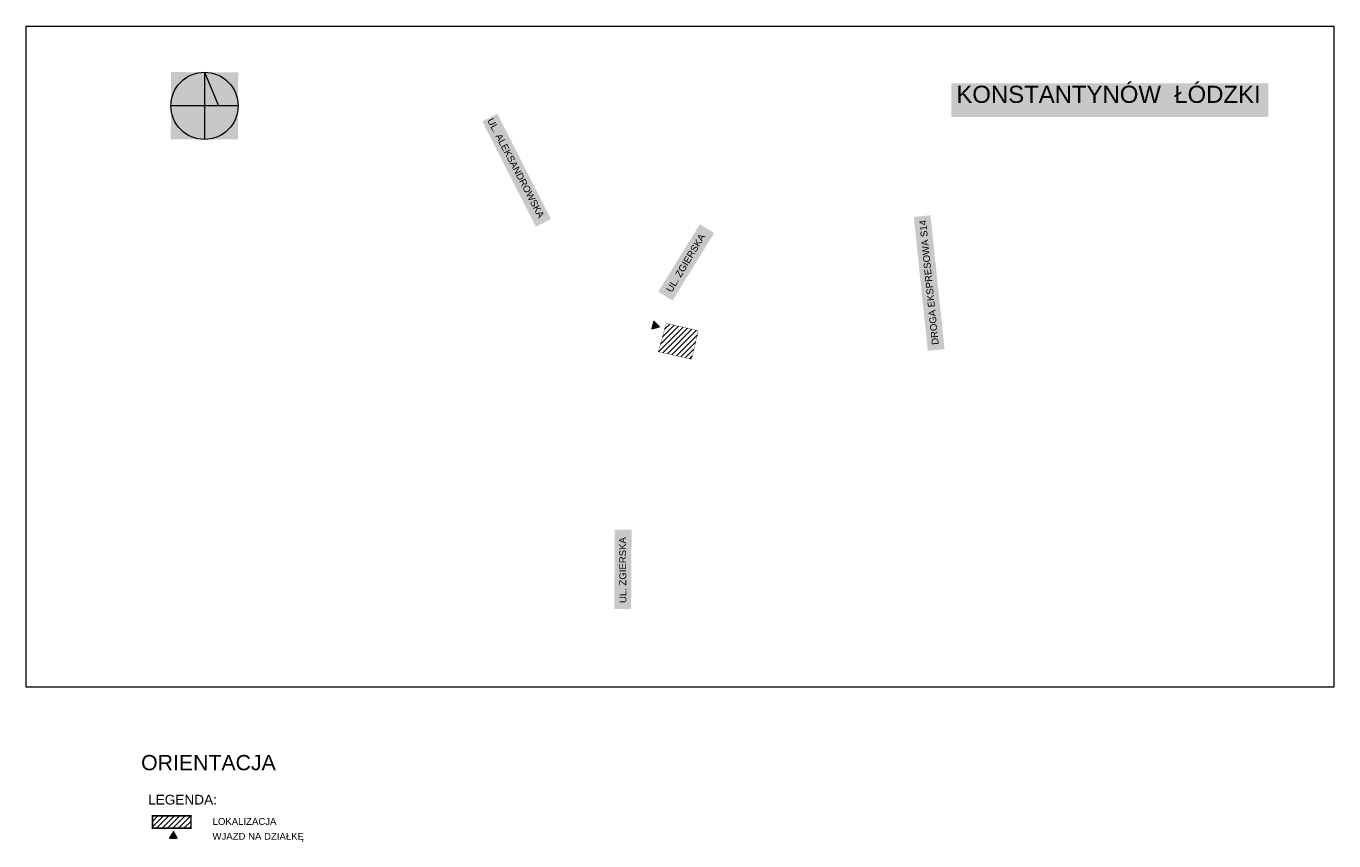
# Model space of a CAD drawing. Header units: metres. Extents: x 964 to 7125, y -212 to 9570.
# Tile 185 of 185: x 4977 to 7125, y -212 to 1127. Entities that reach past the tile are written whole.
import ezdxf

# ---------------------------------------------------------------- set-up
doc = ezdxf.new("R2010")
doc.units = ezdxf.units.M
doc.header["$XCLIPFRAME"] = 2
doc.linetypes.add('CIĄGłA', pattern=[0])
for name, color, linetype, lineweight in [('- AGP-1_OPISY', 7, 'Continuous', 13), ('AGP1_granica_opracow', 7, 'Continuous', 15), ('AGP1_HATCH', 7, 'Continuous', 5), ('AGP1_OPISY', 7, 'Continuous', 13), ('AGP1_WYMIARY', 7, 'Continuous', 15)]:
    doc.layers.add(name, color=color, linetype=linetype, lineweight=lineweight)
doc.styles.add('ARIAL', font='arial.ttf')
picture_1 = doc.add_image_def('image2.jpg', size_in_pixel=(2481, 1754))

# ---------------------------------------------------------------- blocks, each defined once
blk = doc.blocks.new('PÓŁNOC')
at = {"layer": 'AGP1_WYMIARY', "ltscale": 10}
h = blk.add_hatch(color=256, dxfattribs=at)
h.dxf.hatch_style = 1
h.paths.add_polyline_path([(0, 0), (57.6, 0), (-0.1, 138.2)])
blk.add_line((-0.1, 138.2), (57.6, 0), dxfattribs=at)
for points in [[(-0.1, 138.2), (0.1, -138.2)], [(138.2, 0.1), (-138.2, -0.1)]]:
    blk.add_lwpolyline(points, dxfattribs=at)
blk.add_circle((0, 0), 138.2, dxfattribs=at)

msp = doc.modelspace()

# ---------------------------------------------------------------- hatches: boundary and pattern name
at = {"layer": 'AGP1_HATCH', "true_color": 0xc7c8ca, "transparency": 33554559}
h = msp.add_hatch(color=9, dxfattribs=at)
h.dxf.hatch_style = 1
h.paths.add_polyline_path([(5325.633, 1051.448), (5215.063, 1051.535), (5215.019, 940.965), (5325.59, 940.877)])
h = msp.add_hatch(color=9, dxfattribs=at)
h.dxf.hatch_style = 1
h.paths.add_polyline_path([(7017.898, 1033.155), (6496.86, 1033.155), (6496.86, 977.891), (7017.898, 977.891)])
h = msp.add_hatch(color=9, dxfattribs=at)
h.dxf.hatch_style = 1
h.paths.add_polyline_path([(5839.273, 810.122), (5751.383, 983.102), (5726.748, 970.587), (5814.638, 797.606)])
h = msp.add_hatch(color=9, dxfattribs=at)
h.dxf.hatch_style = 1
h.paths.add_polyline_path([(6435.44, 813.486), (6458.473, 593.559), (6485.954, 596.448), (6462.92, 816.375)])
h = msp.add_hatch(color=9, dxfattribs=at)
h.dxf.hatch_style = 1
h.paths.add_polyline_path([(6084.031, 801.557), (6015.66, 690.683), (6039.179, 676.18), (6107.55, 787.053)])
at = {"layer": 'AGP1_HATCH', "transparency": 33554508}
h = msp.add_hatch(dxfattribs=at)
h.set_pattern_fill('ANSI31', color=1, scale=2)
h.paths.add_polyline_path([(6081.493, 626.614), (6028.793, 638.594), (6016.008, 592.108), (6070.433, 579.734)])
at = {"layer": 'AGP1_HATCH', "true_color": 0xc7c8ca, "transparency": 33554559}
h = msp.add_hatch(color=9, dxfattribs=at)
h.dxf.hatch_style = 1
h.paths.add_polyline_path([(5944.312, 299.665), (5943.444, 169.408), (5971.075, 169.224), (5971.944, 299.48)])
at = {"layer": 'AGP1_HATCH', "transparency": 33554508}
h = msp.add_hatch(dxfattribs=at)
h.set_pattern_fill('ANSI31', color=1, scale=2)
h.set_pattern_definition([(45, (39.367, -404.014), (-4.490128, 4.490128), [])])
h.paths.add_polyline_path([(5248.177, -170.62), (5184.787, -170.62), (5184.787, -190.982), (5248.177, -190.982)])
at = {"layer": 'AGP1_OPISY', "ltscale": 0.05}
for points in [[(6004.903, 629.768), (6017.497, 632.951), (6008.443, 642.267)], [(5219.2, -196.154), (5212.705, -207.404), (5225.695, -207.404)]]:
    msp.add_hatch(color=256, dxfattribs=at).paths.add_polyline_path(points)

# ---------------------------------------------------------------- linework, layer by layer
at = {"layer": 'AGP1_granica_opracow', "color": 1}
for points, const_width in [([(6028.793, 638.594), (6016.008, 592.108), (6070.433, 579.734), (6081.493, 626.614)], 0.5), ([(5184.787, -170.62), (5248.177, -170.62), (5248.177, -190.982), (5184.787, -190.982)], 2.5)]:
    msp.add_lwpolyline(points, close=True, dxfattribs=dict(at, const_width=const_width))
at = {"layer": 'AGP1_OPISY', "ltscale": 0.05}
for points in [[(6004.903, 629.768), (6017.497, 632.951), (6008.443, 642.267)], [(5219.2, -196.154), (5212.705, -207.404), (5225.695, -207.404)]]:
    msp.add_lwpolyline(points, close=True, dxfattribs=at)

# ---------------------------------------------------------------- block references
at = {"layer": 'AGP1_WYMIARY', "xscale": 0.4, "yscale": 0.4, "zscale": 0.4, "rotation": 359.9544858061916}
msp.add_blockref('PÓŁNOC', (5270.326, 996.206), dxfattribs=at)

# ---------------------------------------------------------------- texts
at = {"layer": 'AGP1_OPISY', "linetype": 'Continuous', "lineweight": 40, "attachment_point": 1, "style": 'ARIAL'}
for s, insert, char_height, width in [('KONSTANTYNÓW  ŁÓDZKI', (6505.35, 1029.226), 28.125, 597.11518), ('ORIENTACJA', (5166.184, -70.618), 25, 440.65413), ('LEGENDA:', (5177.712, -136.038), 16, 440.65413), ('LOKALIZACJA', (5283.649, -174.22), 11.25, 329.82807), ('WJAZD NA DZIAŁKĘ', (5283.483, -198.612), 11.25, 329.82807)]:
    msp.add_mtext(s, dxfattribs=dict(at, insert=insert, char_height=char_height, width=width))
at = {"layer": 'AGP1_OPISY', "linetype": 'Continuous', "lineweight": 40, "char_height": 11.25, "width": 413.05946, "attachment_point": 1, "style": 'ARIAL'}
for s, insert, rotation in [('UL. ALEKSANDROWSKA', (5744.341, 977.475), 297.666563), ('UL. ZGIERSKA', (6028.005, 694.436), 59.074472), ('DROGA EKSPRESOWA S14', (6465.262, 602.871), 95.833215), ('UL. ZGIERSKA', (5952.046, 179.025), 90.35292)]:
    msp.add_mtext(s, dxfattribs=dict(at, insert=insert, rotation=rotation))

# ---------------------------------------------------------------- pictures from other files: only their frames are drawn
at = {"layer": '- AGP-1_OPISY', "linetype": 'CIĄGłA', "lineweight": 0}
image = msp.add_image(picture_1, insert=(4957.48, -1159.556), size_in_units=(3498.506, 2473.349), dxfattribs=dict(at, brightness=70))
image.set_boundary_path([(13.604, 131.8605), (1536.9314, 902.3554)])

doc.saveas('drawing.dxf')
